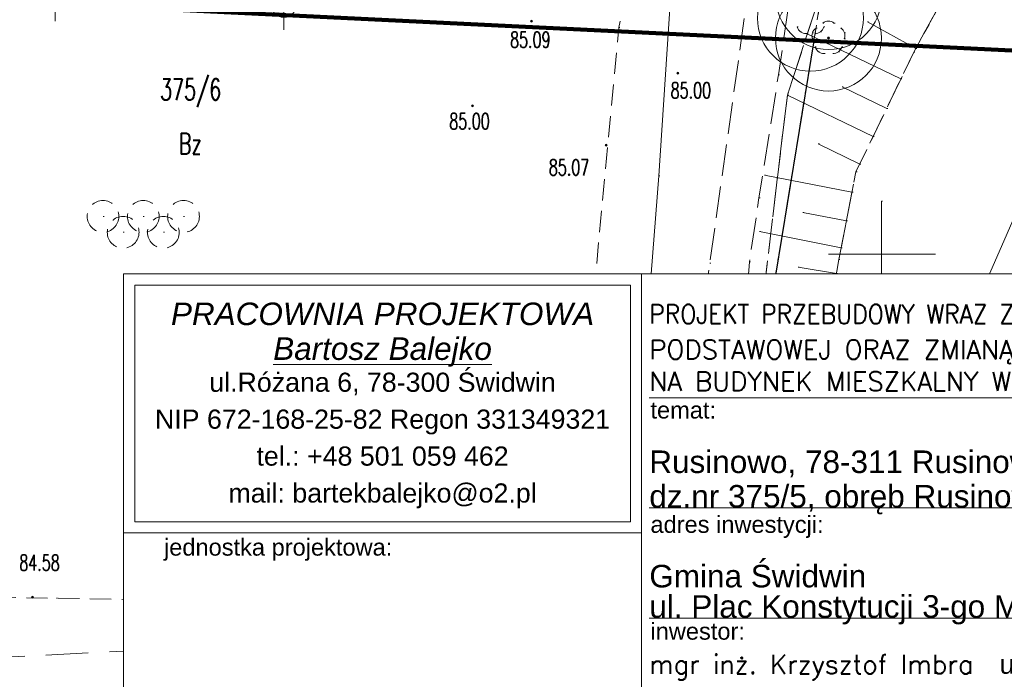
# Model space of a CAD drawing. Extents: x -134780 to 5540120, y 74663 to 5964901.
# Tile 12 of 71: x 5539559 to 5539606, y 5961280 to 5961311. Entities that reach past the tile are written whole.
import ezdxf
from ezdxf.lldxf.tags import DXFTag

# ---------------------------------------------------------------- set-up
doc = ezdxf.new("R2010")
doc.units = 0
doc.header["$MEASUREMENT"] = 0
doc.set_wipeout_variables(frame=1)
for name, pattern in [('L_0_03', [1, 0.5, -0.5]), ('L_0_04', [1.5, 1, -0.5]), ('L_0_05', [1.75, 1.25, -0.5]), ('L_0_06', [2, 1.5, -0.5]), ('L_0_0C', [3, 2, -1])]:
    doc.linetypes.add(name, pattern=pattern)
for name, color, linetype, lineweight in [('000_Inne__niezydentyfikowane__Nr_Pióra__7', 7, 'Continuous', 13), ('0_Nr_Pióra__7', 7, 'Continuous', 13), ('ARCH MAPA RUSINOWO_Nr_Pióra__60', 230, 'Continuous', 211), ('Arch opisy_Nr_Pióra__80', 3, 'Continuous', 211), ('ARCH TABELA_Nr_Pióra__1', 7, 'Continuous', 25), ('ARCH TABELA_Nr_Pióra__21', 7, 'Continuous', 9), ('ARCH TABELA_Nr_Pióra__7', 7, 'Continuous', 13), ('chodnik_Nr_Pióra__7', 7, 'Continuous', 13), ('drzewo_lisciaste_Nr_Pióra__7', 7, 'Continuous', 13), ('inny_obiekt_zagospodarowania_terenu_Nr_Pióra__7', 7, 'Continuous', 13), ('INWENT RZĘDNE_Nr_Pióra__21', 7, 'Continuous', 9), ('mapa', 7, 'Continuous', 13), ('ogrodzenie_trwale_Nr_Pióra__7', 7, 'Continuous', 13), ('pikieta_naturalna_Atr2_Nr_Pióra__7', 7, 'Continuous', 13), ('pikieta_naturalna_Nr_Pióra__7', 7, 'Continuous', 13), ('pikieta_sztuczna_Atr2_Nr_Pióra__7', 7, 'Continuous', 13), ('pikieta_sztuczna_Nr_Pióra__7', 7, 'Continuous', 13), ('plac_sportowy_Nr_Pióra__7', 7, 'Continuous', 13), ('przewod_elektroenergetyczny_podziemny_Nr_Pióra__7', 7, 'Continuous', 13), ('przewod_gazowy_Nr_Pióra__7', 7, 'Continuous', 13), ('skarpa_nieumocniona_Nr_Pióra__7', 7, 'Continuous', 13), ('skarpa_Nr_Pióra__7', 7, 'Continuous', 13), ('Wstawianie_ramki_sekcyjnej_z_opisem_Nr_Pióra__7', 7, 'Continuous', 13), ('Zakres_Nr_Pióra__7', 7, 'Continuous', 13), ('zasuwa_lub_zawor_Nr_Pióra__7', 7, 'Continuous', 13)]:
    doc.layers.add(name, color=color, linetype=linetype, lineweight=lineweight)
for name, color, linetype, lineweight, true_color in [('210_oznaczenie_konturu_uzytku_gruntowego_Nr_Pióra__3', 7, 'Continuous', 18, 0xff6600), ('211_numer_dzialki_ewidencyjnej_Nr_Pióra__96', 7, 'Continuous', 13, 0x00d59f), ('217_kontur_klasyfikacyjny_Nr_Pióra__3', 7, 'Continuous', 18, 0xff6600), ('218_kontur_uzytku_gruntowego_Nr_Pióra__3', 7, 'Continuous', 18, 0xff6600), ('219_dzialka_ewidencyjna_Nr_Pióra__96', 7, 'Continuous', 13, 0x00d59f), ('Arch zieleń_Nr_Pióra__4', 7, 'Continuous', 9, 0x029e21)]:
    doc.layers.add(name, color=color, linetype=linetype, lineweight=lineweight, true_color=true_color)
doc.layers.add('INWENT RZĘDNE', color=7, linetype='Continuous')
doc.styles.add('GENERATED_STYLE_1', font='txt')
doc.styles.add('GENERATED_STYLE_10', font='ariali.ttf')
doc.styles.add('GENERATED_STYLE_7', font='Simplex.shx', dxfattribs={"bigfont": 'BIGFONT.SHX'})
doc.styles.add('GENERATED_STYLE_9', font='arial.ttf')
tags = doc.linetypes.add('DASH', pattern=[15, 10, -5]).pattern_tags.tags
tags[6:7] = [DXFTag(74, 4), DXFTag(75, 0), DXFTag(340, '0'), DXFTag(46, 0.0), DXFTag(50, 0.0), DXFTag(44, 0.0), DXFTag(45, 0.0)]
tags[4:5] = [DXFTag(74, 4), DXFTag(75, 0), DXFTag(340, '0'), DXFTag(46, 0.0), DXFTag(50, 0.0), DXFTag(44, 0.0), DXFTag(45, 0.0)]
doc.linetypes.add('L_0_15_SHX', pattern='A,0,[2,Rusinowo ZAGOSPODAROWANIE1.Shx,S=7.5,R=0,X=0,Y=0],-7.5,0', length=7.5)

# ---------------------------------------------------------------- blocks, each defined once
blk = doc.blocks.new('Koty wysokościowe_39', base_point=(-152845, 86830))
at = {"layer": 'INWENT RZĘDNE_Nr_Pióra__21', "linetype": 'Continuous'}
for points in [[(-152845, 86830), (-152245, 86830), (-152291, 87059), (-152421, 87254), (-152616, 87384), (-152845, 87430)], [(-152845, 86830), (-153445, 86830), (-153400, 86600), (-153270, 86405), (-153075, 86275), (-152845, 86230)]]:
    blk.add_hatch(color=256, dxfattribs=at).paths.add_polyline_path(points, flags=0)
for p, q in [((-152845, 85630), (-152845, 88030)), ((-154045, 86830), (-151645, 86830))]:
    blk.add_line(p, q, dxfattribs=at)
blk.add_circle((-152845, 86830), 600, dxfattribs=at)
at = {"layer": 'INWENT RZĘDNE_Nr_Pióra__21', "insert": (-152554, 88030), "char_height": 1200, "attachment_point": 7, "style": 'GENERATED_STYLE_1'}
blk.add_mtext('{85,00}', dxfattribs=at)
blk = doc.blocks.new('Koty wysokościowe_38', base_point=(-142051, 86408))
at = {"layer": 'INWENT RZĘDNE_Nr_Pióra__21', "linetype": 'Continuous'}
for points in [[(-142051, 86408), (-141451, 86408), (-141496, 86637), (-141626, 86832), (-141821, 86962), (-142051, 87008)], [(-142051, 86408), (-142651, 86408), (-142605, 86178), (-142475, 85983), (-142280, 85853), (-142051, 85808)]]:
    blk.add_hatch(color=256, dxfattribs=at).paths.add_polyline_path(points, flags=0)
for p, q in [((-142051, 85208), (-142051, 87608)), ((-143251, 86408), (-140851, 86408))]:
    blk.add_line(p, q, dxfattribs=at)
blk.add_circle((-142051, 86408), 600, dxfattribs=at)
at = {"layer": 'INWENT RZĘDNE_Nr_Pióra__21', "insert": (-141760, 87608), "char_height": 1200, "attachment_point": 7, "style": 'GENERATED_STYLE_1'}
blk.add_mtext('{85,00}', dxfattribs=at)
blk = doc.blocks.new('mapa')
at = {"layer": 'drzewo_lisciaste_Nr_Pióra__7', "linetype": 'Continuous'}
for points in [[(5539597.5, 5961310.15, 1), (5539597.5, 5961310.25, 1)], [(5539593.68, 5961283.98, 1), (5539593.68, 5961284.08, 1)]]:
    blk.add_hatch(color=252, dxfattribs=at).paths.add_polyline_path(points, flags=0)
at = {"layer": 'pikieta_naturalna_Nr_Pióra__7', "linetype": 'Continuous'}
for points in [[(5539590.39, 5961308.495, 1), (5539590.39, 5961308.585, 1)], [(5539596.17, 5961283.545, 1), (5539596.17, 5961283.635, 1)]]:
    blk.add_hatch(color=252, dxfattribs=at).paths.add_polyline_path(points, flags=0)
at = {"layer": 'pikieta_sztuczna_Nr_Pióra__7', "linetype": 'Continuous'}
for points in [[(5539583.48, 5961310.955, 1), (5539583.48, 5961311.045, 1)], [(5539580.69, 5961306.955, 1), (5539580.69, 5961307.045, 1)], [(5539587.01, 5961305.095, 1), (5539587.01, 5961305.185, 1)], [(5539578.58, 5961294.395, 1), (5539578.58, 5961294.485, 1)], [(5539559.92, 5961283.755, 1), (5539559.92, 5961283.845, 1)], [(5539572.97, 5961283.595, 1), (5539572.97, 5961283.685, 1)], [(5539585.1, 5961283.405, 1), (5539585.1, 5961283.495, 1)]]:
    blk.add_hatch(color=252, dxfattribs=at).paths.add_polyline_path(points, flags=0)
at = {"layer": '000_Inne__niezydentyfikowane__Nr_Pióra__7', "color": 252, "linetype": 'Continuous', "flags": 128}
for points in [[(5539601.63, 5961309.71), (5539599.34, 5961310.96)], [(5539600.92, 5961308.27), (5539596.5, 5961310.4)], [(5539599.61, 5961305.55), (5539595.56, 5961307.5)], [(5539600.25, 5961306.88), (5539598.15, 5961307.9)], [(5539598.98, 5961304.25), (5539597.02, 5961305.2)], [(5539598.61, 5961302.92), (5539594.48, 5961303.73)], [(5539598.35, 5961301.57), (5539596.29, 5961301.97)], [(5539598.1, 5961300.3), (5539594.24, 5961301.06)], [(5539597.88, 5961299.09), (5539596.07, 5961299.39)], [(5539597.68, 5961297.86), (5539594.01, 5961298.47)], [(5539597.48, 5961296.61), (5539595.61, 5961296.92)], [(5539597.27, 5961295.35), (5539593.48, 5961295.95)], [(5539597.07, 5961294.07), (5539595.16, 5961294.37)], [(5539596.87, 5961292.78), (5539593.01, 5961293.4)], [(5539596.66, 5961291.48), (5539594.72, 5961291.79)], [(5539596.45, 5961290.18), (5539592.54, 5961290.8)], [(5539596.24, 5961288.86), (5539594.26, 5961289.12)], [(5539596.06, 5961287.52), (5539592.04, 5961288.06)], [(5539595.89, 5961286.2), (5539593.9, 5961286.47)], [(5539595.71, 5961284.91), (5539591.82, 5961285.43)], [(5539605.95, 5961281.08), (5539605.72, 5961285.38)], [(5539603.31, 5961280.94), (5539603.09, 5961284.87)], [(5539600.87, 5961280.74), (5539600.47, 5961284.36)], [(5539595.54, 5961283.62), (5539593.63, 5961283.88)], [(5539598.56, 5961280.48), (5539598.17, 5961283.93)], [(5539596.36, 5961280.24), (5539595.99, 5961283.57)], [(5539604.6, 5961281.01), (5539604.49, 5961283.06)], [(5539599.7, 5961280.61), (5539599.5, 5961282.37)], [(5539602.07, 5961280.87), (5539601.86, 5961282.73)], [(5539595.65, 5961282.27), (5539591.63, 5961281.86)], [(5539597.44, 5961280.36), (5539597.25, 5961282.05)], [(5539595.79, 5961280.89), (5539593.73, 5961280.68)]]:
    blk.add_lwpolyline(points, dxfattribs=at)
at = {"layer": '0_Nr_Pióra__7', "color": 252, "linetype": 'Continuous'}
for p, q in [((5539583.48, 5961311), (5539583.53, 5961311)), ((5539596.026, 5961310.725), (5539596.076, 5961310.725)), ((5539597.239, 5961310.903), (5539597.289, 5961310.903)), ((5539597.274, 5961310.725), (5539597.324, 5961310.725)), ((5539597.5, 5961311), (5539597.55, 5961311)), ((5539597.761, 5961310.903), (5539597.811, 5961310.903)), ((5539599.34, 5961310.96), (5539599.39, 5961310.96)), ((5539587.6, 5961310.7), (5539587.65, 5961310.7)), ((5539596.18, 5961310.492), (5539596.23, 5961310.492)), ((5539596.449, 5961310.417), (5539596.499, 5961310.417)), ((5539596.5, 5961310.4), (5539596.55, 5961310.4)), ((5539596.74, 5961310.448), (5539596.79, 5961310.448)), ((5539596.851, 5961310.417), (5539596.901, 5961310.417)), ((5539596.912, 5961310.666), (5539596.962, 5961310.666)), ((5539597.12, 5961310.492), (5539597.17, 5961310.492)), ((5539598.088, 5961310.666), (5539598.138, 5961310.666)), ((5539598.26, 5961310.448), (5539598.31, 5961310.448)), ((5539596.751, 5961310.171), (5539596.801, 5961310.171)), ((5539597.5, 5961310.2), (5539597.55, 5961310.2)), ((5539598.249, 5961310.171), (5539598.299, 5961310.171)), ((5539596.876, 5961309.785), (5539596.926, 5961309.785)), ((5539597.03, 5961309.552), (5539597.08, 5961309.552)), ((5539597.299, 5961309.477), (5539597.349, 5961309.477)), ((5539597.701, 5961309.477), (5539597.751, 5961309.477)), ((5539597.97, 5961309.552), (5539598.02, 5961309.552)), ((5539598.124, 5961309.785), (5539598.174, 5961309.785)), ((5539601.53, 5961309.53), (5539601.58, 5961309.53)), ((5539601.63, 5961309.71), (5539601.68, 5961309.71)), ((5539590.39, 5961308.54), (5539590.44, 5961308.54)), ((5539595.14, 5961308.47), (5539595.19, 5961308.47)), ((5539600.92, 5961308.27), (5539600.97, 5961308.27)), ((5539595.56, 5961307.5), (5539595.61, 5961307.5)), ((5539595.56, 5961307.5), (5539595.61, 5961307.5)), ((5539598.15, 5961307.9), (5539598.2, 5961307.9)), ((5539580.69, 5961307), (5539580.74, 5961307)), ((5539600.25, 5961306.88), (5539600.3, 5961306.88)), ((5539587.01, 5961305.14), (5539587.06, 5961305.14)), ((5539597.02, 5961305.2), (5539597.07, 5961305.2)), ((5539599.61, 5961305.55), (5539599.66, 5961305.55)), ((5539598.98, 5961304.25), (5539599.03, 5961304.25)), ((5539598.8, 5961303.88), (5539598.85, 5961303.88)), ((5539589.49, 5961303.7), (5539589.54, 5961303.7)), ((5539594.48, 5961303.73), (5539594.53, 5961303.73)), ((5539598.61, 5961302.92), (5539598.66, 5961302.92)), ((5539594.22, 5961302.65), (5539594.27, 5961302.65)), ((5539600, 5961302.5), (5539600.05, 5961302.5)), ((5539596.29, 5961301.97), (5539596.34, 5961301.97)), ((5539563.25, 5961301.78), (5539563.3, 5961301.78)), ((5539565.15, 5961301.78), (5539565.2, 5961301.78)), ((5539567.05, 5961301.78), (5539567.1, 5961301.78)), ((5539598.35, 5961301.57), (5539598.4, 5961301.57)), ((5539564.2, 5961301.03), (5539564.25, 5961301.03)), ((5539566.1, 5961301.03), (5539566.15, 5961301.03)), ((5539594.24, 5961301.06), (5539594.29, 5961301.06)), ((5539598.1, 5961300.3), (5539598.15, 5961300.3)), ((5539591.9, 5961299.58), (5539591.95, 5961299.58)), ((5539593.77, 5961299.63), (5539593.82, 5961299.63)), ((5539597.5, 5961300), (5539597.55, 5961300)), ((5539597.99, 5961299.75), (5539598.04, 5961299.75)), ((5539600, 5961300), (5539600.05, 5961300)), ((5539602.5, 5961300), (5539602.55, 5961300)), ((5539596.07, 5961299.39), (5539596.12, 5961299.39)), ((5539597.88, 5961299.09), (5539597.93, 5961299.09)), ((5539594.01, 5961298.47), (5539594.06, 5961298.47)), ((5539586.41, 5961297.98), (5539586.46, 5961297.98)), ((5539597.68, 5961297.86), (5539597.73, 5961297.86)), ((5539600, 5961297.5), (5539600.05, 5961297.5)), ((5539595.61, 5961296.92), (5539595.66, 5961296.92)), ((5539597.47, 5961296.58), (5539597.52, 5961296.58)), ((5539597.48, 5961296.61), (5539597.53, 5961296.61)), ((5539593.48, 5961295.95), (5539593.53, 5961295.95)), ((5539593.49, 5961296), (5539593.54, 5961296)), ((5539597.27, 5961295.35), (5539597.32, 5961295.35)), ((5539578.58, 5961294.44), (5539578.63, 5961294.44)), ((5539588.75, 5961294.23), (5539588.8, 5961294.23)), ((5539593.952, 5961294.062), (5539594.002, 5961294.062)), ((5539595.16, 5961294.37), (5539595.21, 5961294.37)), ((5539597.07, 5961294.07), (5539597.12, 5961294.07)), ((5539602.88, 5961293.99), (5539602.93, 5961293.99)), ((5539593.01, 5961293.4), (5539593.06, 5961293.4)), ((5539596.87, 5961292.78), (5539596.92, 5961292.78)), ((5539594.72, 5961291.79), (5539594.77, 5961291.79)), ((5539596.66, 5961291.48), (5539596.71, 5961291.48)), ((5539592.54, 5961290.8), (5539592.59, 5961290.8)), ((5539593.391, 5961291.106), (5539593.441, 5961291.106)), ((5539596.45, 5961290.18), (5539596.5, 5961290.18)), ((5539600.8, 5961289.38), (5539600.85, 5961289.38)), ((5539594.26, 5961289.12), (5539594.31, 5961289.12)), ((5539596.26, 5961288.98), (5539596.31, 5961288.98)), ((5539596.24, 5961288.86), (5539596.29, 5961288.86)), ((5539592.04, 5961288.06), (5539592.09, 5961288.06)), ((5539591.99, 5961287.81), (5539592.04, 5961287.81)), ((5539596.06, 5961287.52), (5539596.11, 5961287.52)), ((5539593.9, 5961286.47), (5539593.95, 5961286.47)), ((5539595.89, 5961286.2), (5539595.94, 5961286.2)), ((5539591.82, 5961285.43), (5539591.87, 5961285.43)), ((5539599.49, 5961285.15), (5539599.54, 5961285.15)), ((5539605.72, 5961285.38), (5539605.77, 5961285.38)), ((5539589.56, 5961284.8), (5539589.61, 5961284.8)), ((5539593.419, 5961284.733), (5539593.469, 5961284.733)), ((5539593.68, 5961284.83), (5539593.73, 5961284.83)), ((5539593.941, 5961284.733), (5539593.991, 5961284.733)), ((5539595.71, 5961284.91), (5539595.76, 5961284.91)), ((5539603.09, 5961284.87), (5539603.14, 5961284.87)), ((5539592.92, 5961284.278), (5539592.97, 5961284.278)), ((5539593.092, 5961284.496), (5539593.142, 5961284.496)), ((5539594.268, 5961284.496), (5539594.318, 5961284.496)), ((5539594.44, 5961284.278), (5539594.49, 5961284.278)), ((5539600.47, 5961284.36), (5539600.52, 5961284.36)), ((5539559.92, 5961283.8), (5539559.97, 5961283.8)), ((5539592.931, 5961284.001), (5539592.981, 5961284.001)), ((5539593.63, 5961283.88), (5539593.68, 5961283.88)), ((5539593.68, 5961284.03), (5539593.73, 5961284.03)), ((5539594.429, 5961284.001), (5539594.479, 5961284.001)), ((5539598.17, 5961283.93), (5539598.22, 5961283.93)), ((5539598.74, 5961284.03), (5539598.79, 5961284.03)), ((5539561.05, 5961283.75), (5539561.1, 5961283.75)), ((5539572.97, 5961283.64), (5539573.02, 5961283.64)), ((5539585.1, 5961283.45), (5539585.15, 5961283.45)), ((5539585.4, 5961283.36), (5539585.45, 5961283.36)), ((5539593.056, 5961283.615), (5539593.106, 5961283.615)), ((5539593.21, 5961283.382), (5539593.26, 5961283.382)), ((5539593.479, 5961283.307), (5539593.529, 5961283.307)), ((5539593.881, 5961283.307), (5539593.931, 5961283.307)), ((5539594.15, 5961283.382), (5539594.2, 5961283.382)), ((5539594.304, 5961283.615), (5539594.354, 5961283.615)), ((5539595.52, 5961283.49), (5539595.57, 5961283.49)), ((5539595.54, 5961283.62), (5539595.59, 5961283.62)), ((5539595.99, 5961283.57), (5539596.04, 5961283.57)), ((5539596.17, 5961283.59), (5539596.22, 5961283.59)), ((5539600.56, 5961283.04), (5539600.61, 5961283.04)), ((5539604.49, 5961283.06), (5539604.54, 5961283.06)), ((5539590.71, 5961282.36), (5539590.76, 5961282.36)), ((5539591.61, 5961282.43), (5539591.66, 5961282.43)), ((5539599.5, 5961282.37), (5539599.55, 5961282.37)), ((5539601.86, 5961282.73), (5539601.91, 5961282.73)), ((5539589.13, 5961281.94), (5539589.18, 5961281.94)), ((5539595.65, 5961282.27), (5539595.7, 5961282.27)), ((5539597.25, 5961282.05), (5539597.3, 5961282.05)), ((5539587.14, 5961281.45), (5539587.19, 5961281.45)), ((5539591.63, 5961281.86), (5539591.68, 5961281.86)), ((5539604.6, 5961281.01), (5539604.65, 5961281.01)), ((5539593.73, 5961280.68), (5539593.78, 5961280.68)), ((5539595.79, 5961280.89), (5539595.84, 5961280.89)), ((5539599.7, 5961280.61), (5539599.75, 5961280.61)), ((5539600.87, 5961280.74), (5539600.92, 5961280.74)), ((5539602.07, 5961280.87), (5539602.12, 5961280.87)), ((5539602.16, 5961280.88), (5539602.21, 5961280.88)), ((5539603.31, 5961280.94), (5539603.36, 5961280.94)), ((5539595.86, 5961280.18), (5539595.91, 5961280.18)), ((5539596.36, 5961280.24), (5539596.41, 5961280.24)), ((5539597.44, 5961280.36), (5539597.49, 5961280.36)), ((5539598.56, 5961280.48), (5539598.61, 5961280.48)), ((5539600.01, 5961280.28), (5539600.06, 5961280.28))]:
    blk.add_line(p, q, dxfattribs=at)
at = {"layer": '217_kontur_klasyfikacyjny_Nr_Pióra__3', "color": 252, "linetype": 'L_0_03', "flags": 128}
for points in [[(5539599.34, 5961325.61), (5539596.81, 5961310.07)], [(5539596.81, 5961310.07), (5539592.28, 5961282.36)], [(5539594.19, 5961282.76), (5539606.23, 5961285.27)], [(5539592.28, 5961282.36), (5539594.19, 5961282.76)]]:
    blk.add_lwpolyline(points, dxfattribs=at)
at = {"layer": '218_kontur_uzytku_gruntowego_Nr_Pióra__3', "color": 252, "linetype": 'L_0_03', "flags": 128}
for points in [[(5539599.34, 5961325.61), (5539596.81, 5961310.07)], [(5539596.81, 5961310.07), (5539599.34, 5961325.61)], [(5539542.34, 5961312.72), (5539596.81, 5961310.07)], [(5539596.81, 5961310.07), (5539542.34, 5961312.72)], [(5539596.81, 5961310.07), (5539592.28, 5961282.36)], [(5539592.28, 5961282.36), (5539596.81, 5961310.07)], [(5539594.19, 5961282.76), (5539606.23, 5961285.27)], [(5539606.23, 5961285.27), (5539594.19, 5961282.76)], [(5539539.23, 5961271.12), (5539592.28, 5961282.36)], [(5539592.28, 5961282.36), (5539539.23, 5961271.12)], [(5539592.28, 5961282.36), (5539594.19, 5961282.76)], [(5539594.19, 5961282.76), (5539592.28, 5961282.36)]]:
    blk.add_lwpolyline(points, dxfattribs=at)
at = {"layer": '219_dzialka_ewidencyjna_Nr_Pióra__96', "color": 252, "linetype": 'Continuous', "flags": 128}
for points in [[(5539542.34, 5961312.72), (5539596.81, 5961310.07)], [(5539592.28, 5961282.36), (5539596.81, 5961310.07)], [(5539594.19, 5961282.76), (5539606.23, 5961285.27)], [(5539539.23, 5961271.12), (5539592.28, 5961282.36)], [(5539594.19, 5961282.76), (5539592.28, 5961282.36)], [(5539594.19, 5961282.76), (5539592.6, 5961200.01)]]:
    blk.add_lwpolyline(points, dxfattribs=at)
at = {"layer": 'ARCH MAPA RUSINOWO_Nr_Pióra__60', "linetype": 'Continuous', "lineweight": 20, "flags": 128}
blk.add_lwpolyline([(5539594.181, 5961293.903), (5539596.827, 5961310.069), (5539542.34, 5961312.72)], dxfattribs=at)
at = {"layer": 'Arch opisy_Nr_Pióra__80', "linetype": 'DASH', "ltscale": 0.2}
blk.add_line((5539542.34, 5961312.72), (5539606.798, 5961309.584), dxfattribs=at)
at = {"layer": 'Arch zieleń_Nr_Pióra__4', "color": 252, "linetype": 'Continuous'}
for centre in [(5539597.51, 5961312.16), (5539596.65, 5961311.14), (5539597.5, 5961310.2)]:
    blk.add_circle(centre, 2.5, dxfattribs=at)
at = {"layer": 'chodnik_Nr_Pióra__7', "color": 252, "linetype": 'L_0_06', "flags": 128}
blk.add_lwpolyline([(5539573.85, 5961350.515), (5539573.48, 5961350.53), (5539573.4, 5961348.41), (5539573.779, 5961348.407), (5539573.76, 5961348.04), (5539579.85, 5961347.77), (5539579.782, 5961345.734), (5539573.9, 5961345.78), (5539575.85, 5961335.03), (5539577.75, 5961324.47), (5539591.47, 5961324.05), (5539596.39, 5961323.97), (5539596.46, 5961321.44), (5539596.5, 5961317.73), (5539595.14, 5961308.47), (5539594.22, 5961302.65), (5539593.77, 5961299.63), (5539593.49, 5961296), (5539591.99, 5961287.81), (5539591.61, 5961282.43), (5539589.13, 5961281.94), (5539589.56, 5961284.8), (5539591.9, 5961299.58), (5539594.42, 5961317.48), (5539594.72, 5961320.57), (5539594.65, 5961322.11), (5539590.73, 5961322.16), (5539578.09, 5961322.67), (5539578.89, 5961318.3), (5539577.2, 5961318.26), (5539576.39, 5961321.74), (5539574.24, 5961333.51), (5539573.16, 5961338.51), (5539571.77, 5961345.69), (5539570.5, 5961345.62), (5539570.5, 5961351.67), (5539570.52, 5961352.22), (5539573.55, 5961351.9), (5539573.87, 5961350.93)], close=True, dxfattribs=at)
at = {"layer": 'drzewo_lisciaste_Nr_Pióra__7', "color": 252, "linetype": 'Continuous'}
for centre in [(5539597.5, 5961310.2), (5539593.68, 5961284.03)]:
    blk.add_circle(centre, 0.05, dxfattribs=at)
for centre, start, end in [((5539596.415, 5961310.816), 193.221, 274.871), ((5539596.885, 5961310.816), 265.129, 346.779), ((5539597.5, 5961310.6), 49.272, 130.728), ((5539597.12, 5961310.324), 121.308, 202.548), ((5539597.88, 5961310.324), 337.452, 58.692), ((5539597.265, 5961309.876), 193.221, 274.871), ((5539597.735, 5961309.876), 265.129, 346.779), ((5539593.68, 5961284.43), 49.272, 130.728), ((5539593.3, 5961284.154), 121.308, 202.548), ((5539594.06, 5961284.154), 337.452, 58.692), ((5539593.445, 5961283.706), 193.221, 274.871), ((5539593.915, 5961283.706), 265.129, 346.779)]:
    blk.add_arc(centre, 0.4, start, end, dxfattribs=at)
at = {"layer": 'inny_obiekt_zagospodarowania_terenu_Nr_Pióra__7', "color": 252, "linetype": 'L_0_03', "flags": 128}
blk.add_lwpolyline([(5539601.53, 5961309.53), (5539605.4, 5961316.63), (5539608.69, 5961322.78), (5539609.779, 5961325.121)], dxfattribs=at)
at = {"layer": 'ogrodzenie_trwale_Nr_Pióra__7', "color": 252, "linetype": 'L_0_15_SHX', "flags": 128}
blk.add_lwpolyline([(5539538.19, 5961269.97), (5539543.69, 5961271.2), (5539558.75, 5961274.84), (5539587.14, 5961281.45), (5539589.13, 5961281.94), (5539591.61, 5961282.43), (5539595.52, 5961283.49), (5539598.74, 5961284.03), (5539607.59, 5961285.74), (5539613.67, 5961287.1), (5539625.71, 5961289.16), (5539630.82, 5961290.31), (5539630.94, 5961290.58)], dxfattribs=at)
at = {"layer": 'ogrodzenie_trwale_Nr_Pióra__7', "color": 252, "linetype": 'Continuous', "flags": 128}
blk.add_lwpolyline([(5539538.19, 5961269.97), (5539543.69, 5961271.2), (5539558.75, 5961274.84), (5539587.14, 5961281.45), (5539589.13, 5961281.94), (5539591.61, 5961282.43), (5539595.52, 5961283.49), (5539598.74, 5961284.03), (5539607.59, 5961285.74), (5539613.67, 5961287.1), (5539625.71, 5961289.16), (5539630.82, 5961290.31), (5539630.94, 5961290.58)], dxfattribs=at)
at = {"layer": 'pikieta_naturalna_Nr_Pióra__7', "color": 252, "linetype": 'Continuous'}
for centre in [(5539590.39, 5961308.54), (5539596.17, 5961283.59)]:
    blk.add_circle(centre, 0.045, dxfattribs=at)
at = {"layer": 'pikieta_sztuczna_Nr_Pióra__7', "color": 252, "linetype": 'Continuous'}
for centre in [(5539583.48, 5961311), (5539580.69, 5961307), (5539587.01, 5961305.14), (5539578.58, 5961294.44), (5539559.92, 5961283.8), (5539572.97, 5961283.64), (5539585.1, 5961283.45)]:
    blk.add_circle(centre, 0.045, dxfattribs=at)
at = {"layer": 'plac_sportowy_Nr_Pióra__7', "color": 252, "linetype": 'L_0_04', "flags": 128}
blk.add_lwpolyline([(5539547.69, 5961311.76), (5539547.85, 5961313.02), (5539548.08, 5961317.05), (5539548.19, 5961318.69), (5539553.96, 5961318.57), (5539566.63, 5961318.35), (5539577.2, 5961318.26), (5539578.89, 5961318.3), (5539589.29, 5961318.26), (5539587.6, 5961310.7), (5539586.41, 5961297.98), (5539585.4, 5961283.36), (5539561.05, 5961283.75), (5539545.65, 5961284.02), (5539546.4, 5961294.88), (5539546.9, 5961301.69), (5539547.46, 5961306.59)], close=True, dxfattribs=at)
at = {"layer": 'plac_sportowy_Nr_Pióra__7', "color": 252, "linetype": 'L_0_04'}
for centre in [(5539563.25, 5961301.78), (5539565.15, 5961301.78), (5539567.05, 5961301.78), (5539564.2, 5961301.03), (5539566.1, 5961301.03)]:
    blk.add_circle(centre, 0.75, dxfattribs=at)
at = {"layer": 'przewod_elektroenergetyczny_podziemny_Nr_Pióra__7', "color": 252, "linetype": 'Continuous', "flags": 128}
blk.add_lwpolyline([(5539570.99, 5961351.55), (5539569.42, 5961351.65), (5539571.88, 5961321.69), (5539572.64, 5961320.61), (5539591.67, 5961319.34), (5539590.26, 5961315.44), (5539589.49, 5961303.7), (5539588.75, 5961294.23), (5539590.71, 5961282.36)], dxfattribs=at)
at = {"layer": 'przewod_gazowy_Nr_Pióra__7', "color": 252, "linetype": 'Continuous', "flags": 128}
blk.add_lwpolyline([(5539617.02, 5961366.51), (5539616.75, 5961352.18), (5539616.46, 5961345.05), (5539616.15, 5961339.78), (5539615.08, 5961332.97), (5539614.03, 5961324.36), (5539612.95, 5961319.45), (5539611.34, 5961315.57), (5539610, 5961311.3), (5539606.64, 5961302.59), (5539602.88, 5961293.99), (5539600.8, 5961289.38), (5539599.49, 5961285.15), (5539600.01, 5961280.28), (5539600.18, 5961274.27), (5539600.25, 5961266.4), (5539600.19, 5961256.71), (5539600.12, 5961251.91)], dxfattribs=at)
at = {"layer": 'skarpa_nieumocniona_Nr_Pióra__7', "color": 252, "linetype": 'L_0_06', "flags": 128}
for points in [[(5539634.19, 5961309.25), (5539635.63, 5961316.54), (5539635.88, 5961324.68), (5539636.31, 5961334.52), (5539636.57, 5961340.31), (5539637.52, 5961348.62), (5539638.1, 5961353.52), (5539639.27, 5961362.61), (5539639.6, 5961351.95), (5539639.71, 5961343.11), (5539639.57, 5961331.99), (5539639.05, 5961320.68), (5539638.71, 5961311.86), (5539638.01, 5961300.89), (5539637.91, 5961297.96), (5539637.63, 5961290.62), (5539637.65, 5961289.9), (5539636.75, 5961289.42), (5539629.74, 5961285.96), (5539625.49, 5961284.93), (5539611.74, 5961281.49), (5539608.13, 5961281.2), (5539602.16, 5961280.88), (5539595.86, 5961280.18), (5539595.52, 5961283.49), (5539598.74, 5961284.03), (5539607.59, 5961285.74), (5539613.67, 5961287.1), (5539625.71, 5961289.16), (5539630.82, 5961290.31), (5539630.94, 5961290.58), (5539632.53, 5961300.73)], [(5539634.19, 5961309.25), (5539635.63, 5961316.54), (5539635.88, 5961324.68), (5539636.31, 5961334.52), (5539636.57, 5961340.31), (5539637.52, 5961348.62), (5539638.1, 5961353.52), (5539639.27, 5961362.61), (5539639.6, 5961351.95), (5539639.71, 5961343.11), (5539639.57, 5961331.99), (5539639.05, 5961320.68), (5539638.71, 5961311.86), (5539638.01, 5961300.89), (5539637.91, 5961297.96), (5539637.63, 5961290.62), (5539637.65, 5961289.9), (5539636.75, 5961289.42), (5539629.74, 5961285.96), (5539625.49, 5961284.93), (5539611.74, 5961281.49), (5539608.13, 5961281.2), (5539602.16, 5961280.88), (5539595.86, 5961280.18), (5539595.52, 5961283.49), (5539598.74, 5961284.03), (5539607.59, 5961285.74), (5539613.67, 5961287.1), (5539625.71, 5961289.16), (5539630.82, 5961290.31), (5539630.94, 5961290.58), (5539632.53, 5961300.73)], [(5539612.44, 5961216.99), (5539610.06, 5961218.31), (5539602.52, 5961222.69), (5539595.6, 5961226.77), (5539595.49, 5961231.6), (5539596.67, 5961250.62), (5539595.15, 5961268.63), (5539591.76, 5961277.11), (5539591.61, 5961282.43), (5539591.99, 5961287.81), (5539593.952, 5961294.062), (5539595.56, 5961307.5), (5539598.16, 5961315.46), (5539599.447, 5961317.425), (5539604.82, 5961325.84), (5539609.779, 5961325.121), (5539608.69, 5961322.78), (5539608.64, 5961322.68), (5539605.4, 5961316.63), (5539601.53, 5961309.53), (5539598.8, 5961303.88), (5539597.99, 5961299.75), (5539597.47, 5961296.58), (5539596.26, 5961288.98), (5539595.52, 5961283.49), (5539595.86, 5961280.18), (5539596.22, 5961275.12), (5539597.04, 5961266.24), (5539597.33, 5961260.29), (5539597.52, 5961250.45), (5539597.18, 5961244.27), (5539596.64, 5961232.31), (5539598.25, 5961228.38), (5539605.11, 5961224.61), (5539613.95, 5961219.95)]]:
    blk.add_lwpolyline(points, close=True, dxfattribs=at)
at = {"layer": 'skarpa_Nr_Pióra__7', "color": 252, "linetype": 'L_0_05', "flags": 128}
blk.add_lwpolyline([(5539609.779, 5961325.121), (5539608.69, 5961322.78), (5539608.64, 5961322.68), (5539605.4, 5961316.63), (5539603.41, 5961312.99), (5539601.53, 5961309.53), (5539600.92, 5961308.27), (5539598.8, 5961303.88), (5539597.99, 5961299.75), (5539597.47, 5961296.58), (5539596.66, 5961291.48), (5539596.26, 5961288.98), (5539595.52, 5961283.49), (5539591.61, 5961282.43), (5539593.391, 5961291.106), (5539593.952, 5961294.062), (5539595.56, 5961307.5), (5539598.16, 5961315.46), (5539599.447, 5961317.425), (5539604.9, 5961325.83)], close=True, dxfattribs=at)
at = {"layer": 'Wstawianie_ramki_sekcyjnej_z_opisem_Nr_Pióra__7', "color": 252, "linetype": 'Continuous', "flags": 128}
for points in [[(5539600, 5961297.5), (5539600, 5961302.5)], [(5539600, 5961297.5), (5539600, 5961302.5)], [(5539600, 5961297.5), (5539600, 5961302.5)], [(5539600, 5961297.5), (5539600, 5961302.5)], [(5539597.5, 5961300), (5539600, 5961300)], [(5539597.5, 5961300), (5539600, 5961300)], [(5539600, 5961300), (5539602.5, 5961300)], [(5539600, 5961300), (5539602.5, 5961300)]]:
    blk.add_lwpolyline(points, dxfattribs=at)
at = {"layer": 'Zakres_Nr_Pióra__7', "color": 252, "linetype": 'L_0_0C', "flags": 128}
blk.add_lwpolyline([(5539630.53, 5961390.3), (5539628.94, 5961331.74), (5539600.56, 5961283.04), (5539537.62, 5961279.94), (5539520.78, 5961299.6), (5539520.6, 5961305.18), (5539524.89, 5961364.28), (5539536.45, 5961379.17)], close=True, dxfattribs=at)
at = {"layer": 'INWENT RZĘDNE', "color": 252, "xscale": 0.001, "yscale": 0.001, "zscale": 0.001}
for name, p in [('Koty wysokościowe_39', (5539560.992, 5961312.204)), ('Koty wysokościowe_38', (5539571.787, 5961311.782))]:
    blk.add_blockref(name, p, dxfattribs=at)
at = {"layer": '210_oznaczenie_konturu_uzytku_gruntowego_Nr_Pióra__3', "color": 252, "linetype": 'Continuous', "insert": (5539566.826, 5961305.711), "char_height": 1, "attachment_point": 1, "style": 'GENERATED_STYLE_7'}
blk.add_mtext('{\\W0.660000x;Bz}', dxfattribs=at)
at = {"layer": '211_numer_dzialki_ewidencyjnej_Nr_Pióra__96', "color": 252, "linetype": 'Continuous', "insert": (5539565.945, 5961308.275), "char_height": 1, "attachment_point": 1, "style": 'GENERATED_STYLE_7'}
blk.add_mtext('{\\W0.660000x;375/6}', dxfattribs=at)
at = {"layer": 'pikieta_naturalna_Atr2_Nr_Pióra__7', "color": 252, "linetype": 'Continuous', "char_height": 0.75, "attachment_point": 1, "style": 'GENERATED_STYLE_7'}
for s, insert in [('{\\W0.660000x;85.00}', (5539590.049, 5961308.108)), ('{\\W0.660000x;86.3}', (5539596.329, 5961285.458))]:
    blk.add_mtext(s, dxfattribs=dict(at, insert=insert))
at = {"layer": 'pikieta_sztuczna_Atr2_Nr_Pióra__7', "color": 252, "linetype": 'Continuous', "char_height": 0.75, "attachment_point": 1, "style": 'GENERATED_STYLE_7'}
for s, insert in [('{\\W0.660000x;85.09}', (5539582.469, 5961310.498)), ('{\\W0.660000x;85.00}', (5539579.599, 5961306.648)), ('{\\W0.660000x;85.07}', (5539584.299, 5961304.468)), ('{\\W0.660000x;84.88}', (5539578.809, 5961295.636)), ('{\\W0.660000x;84.76}', (5539572.859, 5961286.426)), ('{\\W0.660000x;84.58}', (5539559.299, 5961285.806)), ('{\\W0.660000x;84.95}', (5539582.259, 5961285.166))]:
    blk.add_mtext(s, dxfattribs=dict(at, insert=insert))
blk = doc.blocks.new('A$C68B9850F')
at = {"layer": 'ARCH TABELA_Nr_Pióra__21', "linetype": 'Continuous'}
for p, q in [((-87.5, 29.056), (-63.032, 29.056)), ((-87.5, 0), (-87.5, 29.056)), ((-87.5, 29.056), (0, 29.056)), ((-63.032, 29.056), (-63.032, 0)), ((-63.032, 16.822), (-63.032, 29.056)), ((-86.968, 17.354), (-86.968, 28.524)), ((-86.968, 28.524), (-63.564, 28.524)), ((-63.564, 17.354), (-63.564, 28.524)), ((-63.032, 0), (-63.032, 27.056)), ((-62.671, 23.206), (-24.172, 23.206)), ((-62.671, 18.006), (-24.172, 18.006)), ((-86.968, 17.354), (-63.564, 17.354)), ((-87.5, 16.822), (-63.032, 16.822)), ((-62.671, 12.806), (-24.172, 12.806))]:
    blk.add_line(p, q, dxfattribs=at)
at = {"layer": 'ARCH TABELA_Nr_Pióra__1', "color": 7, "linetype": 'Continuous', "style": 'GENERATED_STYLE_7', "width": 0.9}
blk.add_text('PROJEKT PRZEBUDOWY WRAZ Z ROZBUDOWĄ BUDYNKU SZKOŁY', height=0.9, dxfattribs=at).set_placement((-62.671, 26.704))
at = {"layer": 'ARCH TABELA_Nr_Pióra__1', "color": 7, "linetype": 'Continuous', "style": 'GENERATED_STYLE_7'}
for s, p in [('PODSTAWOWEJ ORAZ ZMIANĄ SPOSOBU UŻYTKOWANIA', (-62.671, 25.03)), ('NA BUDYNEK MIESZKALNY WIELORODZINNY', (-62.671, 23.527))]:
    blk.add_text(s, height=0.9, dxfattribs=at).set_placement(p)
at = {"layer": 'ARCH TABELA_Nr_Pióra__21', "linetype": 'Continuous', "insert": (-62.671, 12.499), "char_height": 1.06383, "attachment_point": 7, "line_spacing_factor": 0.807442, "style": 'GENERATED_STYLE_9'}
blk.add_mtext('{Gmina Świdwin\\Pul. Plac Konstytucji 3-go Maja 1, 78-300 Świdwin}', dxfattribs=at)
at = {"layer": 'ARCH TABELA_Nr_Pióra__7', "linetype": 'Continuous', "char_height": 1.06383}
for s, insert, attachment_point, line_spacing_factor, style in [('{PRACOWNIA PROJEKTOWA\\P\\LBartosz Balejko}', (-75.266, 27.699), 2, 0.926719, 'GENERATED_STYLE_10'), ('{Rusinowo, 78-311 Rusinowo, gmina Świdwin \\Pdz.nr 375/5, obręb Rusinowo}', (-62.671, 17.699), 7, 0.918867, 'GENERATED_STYLE_9')]:
    blk.add_mtext(s, dxfattribs=dict(at, insert=insert, attachment_point=attachment_point, line_spacing_factor=line_spacing_factor, style=style))
at = {"layer": 'ARCH TABELA_Nr_Pióra__7', "linetype": 'Continuous', "insert": (-75.266, 24.39), "char_height": 0.90426, "width": 23.40426, "attachment_point": 2, "line_spacing_factor": 1.156383, "style": 'GENERATED_STYLE_9'}
blk.add_mtext('{ul.Różana 6, 78-300 Świdwin\\PNIP 672-168-25-82 Regon 331349321\\Ptel.: +48 501 059 462\\Pmail: bartekbalejko@o2.pl}', dxfattribs=at)
at = {"layer": 'ARCH TABELA_Nr_Pióra__7', "linetype": 'Continuous', "char_height": 0.7979, "attachment_point": 1, "style": 'GENERATED_STYLE_9'}
for s, insert in [('{temat:}', (-62.617, 23.023)), ('{adres inwestycji:}', (-62.617, 17.625)), ('{jednostka projektowa:}', (-85.585, 16.549)), ('{inwestor:}', (-62.617, 12.581))]:
    blk.add_mtext(s, dxfattribs=dict(at, insert=insert))
at = {"layer": 'ARCH TABELA_Nr_Pióra__7', "color": 0, "linetype": 'Continuous', "insert": (-62.682, 11.072), "char_height": 0.9, "width": 37.95373, "attachment_point": 1, "style": 'GENERATED_STYLE_7'}
blk.add_mtext('mgr inż. Krzysztof Imbra  \\fArial|b0|i0|c238;upr. proj. nr 71/Sz/2002', dxfattribs=at)

msp = doc.modelspace()

# ---------------------------------------------------------------- block references
at = {"layer": 'mapa', "color": 4, "lineweight": 40}
msp.add_blockref('mapa', (0, 0), dxfattribs=at)

# ---------------------------------------------------------------- next in the draw order: wipeouts: each hides what was drawn before it
msp.add_wipeout([(5539564.213, 5961270.013), (5539564.213, 5961299.069), (5539651.713, 5961299.069), (5539651.713, 5961270.013)]).dxf.layer = 'zasuwa_lub_zawor_Nr_Pióra__7'

# ---------------------------------------------------------------- next in the draw order: block references
at = {"layer": 'zasuwa_lub_zawor_Nr_Pióra__7'}
msp.add_blockref('A$C68B9850F', (5539651.713, 5961270.013), dxfattribs=at)

# ---------------------------------------------------------------- next in the draw order: wipeouts: each hides what was drawn before it
msp.add_wipeout([(5539444.713, 5961266.963), (5539444.713, 5961415.463), (5539654.713, 5961415.463), (5539651.713, 5961412.413), (5539457.213, 5961412.413), (5539457.213, 5961270.013), (5539651.713, 5961270.013), (5539654.713, 5961266.963)]).dxf.layer = 'zasuwa_lub_zawor_Nr_Pióra__7'

doc.saveas('drawing.dxf')
